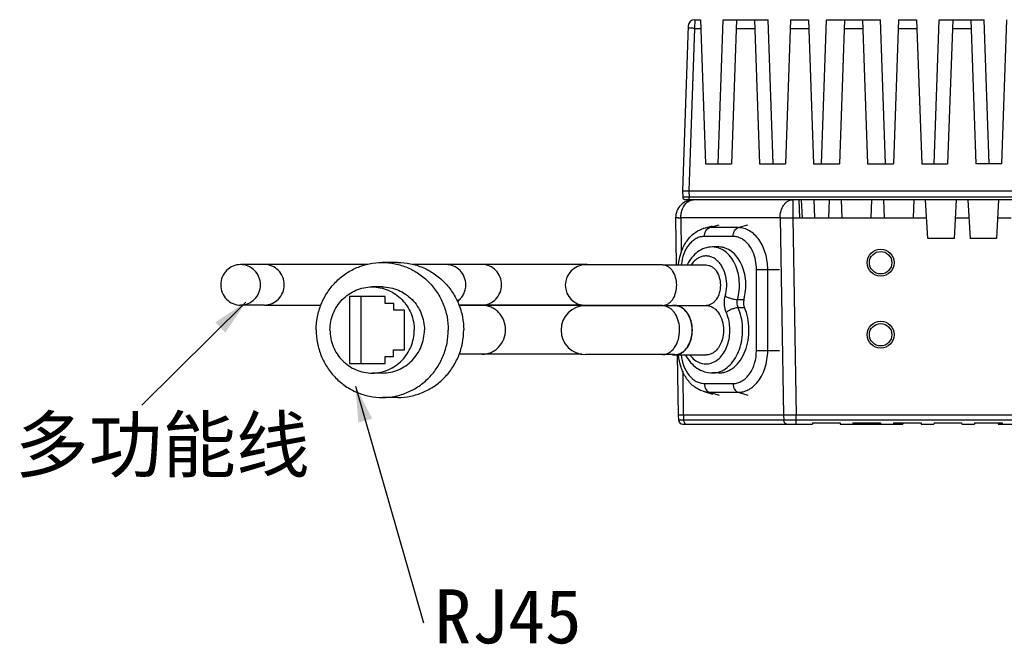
# Model space of a CAD drawing. Header units: millimetres. Extents: x 773 to 1664, y 340 to 970.
# Tile 37 of 60: x 1189 to 1298, y 626 to 695. Entities that reach past the tile are written whole.
import ezdxf

# ---------------------------------------------------------------- set-up
doc = ezdxf.new("R2010")
doc.units = ezdxf.units.MM
doc.header["$LTSCALE"] = 46.2
doc.layers.get('0').update_dxf_attribs({"linetype": 'CONTINUOUS'})
doc.styles.get("Standard").update_dxf_attribs({"font": 'simfang.ttf'})
doc.dimstyles.get("Standard").update_dxf_attribs({"dimtxt": 4, "dimasz": 4, "dimexe": 2, "dimexo": 0, "dimtad": 1, "dimdsep": 46, "dimtxsty": 'Standard', "dimblk": '_FILLED', "dimblk1": '_FILLED', "dimblk2": '_FILLED', "dimcen": 0.09, "dimazin": 2, "dimtol": 1, "dimtp": 0.01, "dimtm": 0.01, "dimtfac": 1, "dimtofl": 0, "dimtmove": 0, "dimatfit": 3, "dimldrblk": '_FILLED', "dimfxl": 1, "dimtolj": 1, "dimarcsym": 0})

# ---------------------------------------------------------------- blocks, each defined once
blk = doc.blocks.new('_FILLED')
at = {"color": 0, "linetype": 'ByBlock'}
blk.add_solid([(0, 0), (-1, 0.2), (-1, -0.2)], dxfattribs=at)

msp = doc.modelspace()

# ---------------------------------------------------------------- linework, layer by layer
at = {"color": 7, "linetype": 'Continuous'}
for p, q in [((1263.211388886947, 694.3967706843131), (1262.572150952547, 676.0914290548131)), ((1263.211497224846, 694.3967706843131), (1263.211388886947, 694.3967706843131)), ((1263.930728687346, 695.0914290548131), (1264.572152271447, 695.0914290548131)), ((1264.572152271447, 695.0914290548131), (1265.130882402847, 679.0914290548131)), ((1266.513448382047, 679.0914290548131), (1267.072180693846, 695.0914290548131)), ((1267.072180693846, 695.0914290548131), (1272.072180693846, 695.0914290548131)), ((1268.572152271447, 695.0914290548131), (1268.013417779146, 679.0914290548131)), ((1270.572152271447, 695.0914290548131), (1271.130882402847, 679.0914290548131)), ((1272.630913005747, 679.0914290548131), (1272.072180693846, 695.0914290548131)), ((1274.572152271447, 695.0914290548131), (1274.013417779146, 679.0914290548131)), ((1274.572152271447, 695.0914290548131), (1276.572152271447, 695.0914290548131)), ((1276.572152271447, 695.0914290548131), (1277.130882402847, 679.0914290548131)), ((1278.013474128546, 679.0914290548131), (1278.572206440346, 695.0914290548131)), ((1278.572206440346, 695.0914290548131), (1284.572206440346, 695.0914290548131)), ((1280.572152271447, 695.0914290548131), (1280.013417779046, 679.0914290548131)), ((1282.572152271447, 695.0914290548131), (1283.130882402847, 679.0914290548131)), ((1285.130938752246, 679.0914290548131), (1284.572206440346, 695.0914290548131)), ((1286.572152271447, 695.0914290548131), (1286.013417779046, 679.0914290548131)), ((1286.572152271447, 695.0914290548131), (1288.572152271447, 695.0914290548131)), ((1288.572152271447, 695.0914290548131), (1289.130882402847, 679.0914290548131)), ((1290.513438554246, 679.0914290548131), (1291.072170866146, 695.0914290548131)), ((1291.072170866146, 695.0914290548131), (1296.072170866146, 695.0914290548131)), ((1292.572152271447, 695.0914290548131), (1292.013417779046, 679.0914290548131)), ((1294.572152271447, 695.0914290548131), (1295.130882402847, 679.0914290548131)), ((1296.630903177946, 679.0914290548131), (1296.072170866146, 695.0914290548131)), ((1298.013417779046, 679.0914290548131), (1298.572152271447, 695.0914290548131)), ((1265.130882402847, 679.0914290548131), (1268.013417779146, 679.0914290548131)), ((1271.130882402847, 679.0914290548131), (1274.013417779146, 679.0914290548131)), ((1277.130882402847, 679.0914290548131), (1280.013417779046, 679.0914290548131)), ((1283.130882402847, 679.0914290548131), (1286.013417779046, 679.0914290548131)), ((1289.130882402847, 679.0914290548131), (1292.013417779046, 679.0914290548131)), ((1298.013417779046, 679.0914290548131), (1295.130882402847, 679.0914290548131)), ((1262.572150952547, 676.0914290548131), (1262.596961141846, 675.3809592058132)), ((1262.572150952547, 676.0914290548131), (1330.572150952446, 676.0914290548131)), ((1330.247634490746, 675.0914290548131), (1262.896778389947, 675.0914290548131)), ((1275.472330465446, 675.0914290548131), (1275.577146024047, 673.0914290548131)), ((1277.277146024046, 673.0914290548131), (1277.172330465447, 675.0914290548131)), ((1278.872330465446, 675.0914290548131), (1278.767514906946, 673.0914290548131)), ((1280.172330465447, 675.0914290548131), (1280.277146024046, 673.0914290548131)), ((1283.572330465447, 675.0914290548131), (1283.467514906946, 673.0914290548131)), ((1284.872330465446, 675.0914290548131), (1284.977146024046, 673.0914290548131)), ((1288.272330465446, 675.0914290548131), (1288.167514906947, 673.0914290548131)), ((1289.797683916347, 670.7914290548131), (1289.572330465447, 675.0914290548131)), ((1292.972330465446, 675.0914290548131), (1292.746977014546, 670.7914290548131)), ((1294.272330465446, 675.0914290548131), (1294.497683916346, 670.7914290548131)), ((1297.672330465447, 675.0914290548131), (1297.446977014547, 670.7914290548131)), ((1261.804445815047, 673.0669950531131), (1261.804445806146, 673.1158623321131)), ((1261.804445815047, 673.0669950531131), (1261.868291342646, 667.8414275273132)), ((1275.577146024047, 673.0914290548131), (1278.767514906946, 673.0914290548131)), ((1280.277146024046, 673.0914290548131), (1283.467514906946, 673.0914290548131)), ((1284.977146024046, 673.0914290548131), (1288.167514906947, 673.0914290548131)), ((1264.870275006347, 671.8846264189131), (1265.888355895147, 672.1978187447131)), ((1292.746977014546, 670.7914290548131), (1289.797683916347, 670.7914290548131)), ((1297.446977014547, 670.7914290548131), (1294.497683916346, 670.7914290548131)), ((1266.598748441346, 669.8414275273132), (1265.891641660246, 669.8414275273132)), ((1230.920960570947, 668.119668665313), (1229.212106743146, 668.116203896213)), ((1216.542635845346, 667.8871107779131), (1213.492815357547, 667.8809315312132)), ((1236.296234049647, 667.8805406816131), (1235.770721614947, 667.8799442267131)), ((1240.328049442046, 667.8887161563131), (1236.296234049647, 667.8805406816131)), ((1251.667764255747, 667.8817865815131), (1240.328049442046, 667.8887161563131)), ((1251.801577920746, 667.8810161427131), (1251.667764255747, 667.8817865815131)), ((1260.337091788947, 667.8414268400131), (1251.801559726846, 667.848098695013)), ((1260.335848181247, 667.8414275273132), (1265.184534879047, 667.8414275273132)), ((1229.217611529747, 665.4011959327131), (1228.090929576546, 665.3989115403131)), ((1225.587360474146, 664.328960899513), (1225.583255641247, 656.9022850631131)), ((1229.549812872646, 664.3263016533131), (1225.587360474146, 664.328960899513)), ((1226.844106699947, 664.3315090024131), (1226.840001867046, 656.9048331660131)), ((1229.549382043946, 663.5468242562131), (1229.549812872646, 664.3263016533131)), ((1216.142489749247, 663.386295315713), (1213.501939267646, 663.3809407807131)), ((1230.495273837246, 663.5461894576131), (1229.549382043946, 663.5468242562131)), ((1230.494877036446, 662.828277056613), (1230.495273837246, 663.5461894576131)), ((1231.702410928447, 662.8274666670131), (1230.494877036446, 662.828277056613)), ((1231.699961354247, 658.3955704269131), (1231.702410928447, 662.8274666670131)), ((1240.331236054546, 663.3887212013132), (1237.726964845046, 663.3834409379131)), ((1240.325542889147, 663.3537310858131), (1237.738046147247, 663.348494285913)), ((1251.664784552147, 663.3468029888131), (1240.325542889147, 663.3537310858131)), ((1251.441116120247, 663.382289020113), (1240.325562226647, 663.3887175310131)), ((1251.799071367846, 663.3460310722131), (1251.664784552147, 663.3468029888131)), ((1251.913318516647, 663.3124630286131), (1251.799053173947, 663.3131136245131)), ((1251.913337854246, 663.3474494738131), (1251.799072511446, 663.348100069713)), ((1260.334585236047, 663.3064417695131), (1251.913318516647, 663.3124630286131)), ((1260.334604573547, 663.3414282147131), (1251.913337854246, 663.3474494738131)), ((1261.716948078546, 663.3064425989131), (1260.333084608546, 663.3064425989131)), ((1260.335848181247, 663.3414275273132), (1265.183291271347, 663.3414282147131)), ((1230.492030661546, 657.6784684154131), (1230.492427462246, 658.3963808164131)), ((1230.492427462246, 658.3963808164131), (1231.699961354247, 658.3955704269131)), ((1229.545708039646, 656.899625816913), (1229.546138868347, 657.6791032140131)), ((1229.546138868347, 657.6791032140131), (1230.492030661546, 657.6784684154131)), ((1240.329388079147, 657.9237100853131), (1237.746716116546, 657.9184736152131)), ((1251.387749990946, 657.9173892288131), (1240.322541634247, 657.9237056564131)), ((1260.331583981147, 657.8764163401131), (1251.796051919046, 657.8830881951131)), ((1261.716948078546, 657.8764155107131), (1260.333084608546, 657.8764155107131)), ((1261.716948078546, 657.8414290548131), (1265.181771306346, 657.8414290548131)), ((1261.990429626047, 657.8447704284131), (1262.072330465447, 651.1414290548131)), ((1225.583255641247, 656.9022850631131), (1229.545708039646, 656.899625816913)), ((1229.237014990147, 655.8312426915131), (1228.110333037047, 655.8289582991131)), ((1266.595984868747, 655.8414290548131), (1265.888878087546, 655.8414290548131)), ((1230.951373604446, 653.1196994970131), (1229.242519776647, 653.1162347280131)), ((1264.865300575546, 653.8017477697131), (1265.883381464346, 653.4885554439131)), ((1331.072330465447, 651.1414290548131), (1262.072330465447, 651.1414290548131)), ((1262.096144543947, 651.1414290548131), (1262.109580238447, 650.6283405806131)), ((1262.609408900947, 650.1414290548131), (1276.995973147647, 650.1414290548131)), ((1276.999901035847, 650.2914290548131), (1276.995973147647, 650.1414290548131)), ((1276.999901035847, 650.2914290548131), (1280.070603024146, 650.2914290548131)), ((1280.070603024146, 650.2914290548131), (1280.074530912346, 650.1414290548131)), ((1280.074530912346, 650.1414290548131), (1287.033051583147, 650.1414290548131)), ((1281.499901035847, 650.2914290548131), (1281.495973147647, 650.1414290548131)), ((1281.499901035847, 650.2914290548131), (1284.570603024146, 650.2914290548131)), ((1284.570603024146, 650.2914290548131), (1284.574530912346, 650.1414290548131)), ((1285.999901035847, 650.2914290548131), (1285.995973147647, 650.1414290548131)), ((1285.999901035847, 650.2914290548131), (1289.070603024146, 650.2914290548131)), ((1287.036979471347, 650.2914290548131), (1287.033051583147, 650.1414290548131)), ((1289.070603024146, 650.2914290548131), (1289.074530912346, 650.1414290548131)), ((1289.074530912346, 650.1414290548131), (1290.495973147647, 650.1414290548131)), ((1290.499901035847, 650.2914290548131), (1290.495973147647, 650.1414290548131)), ((1290.499901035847, 650.2914290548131), (1293.570603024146, 650.2914290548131)), ((1293.570603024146, 650.2914290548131), (1293.574530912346, 650.1414290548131)), ((1293.574530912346, 650.1414290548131), (1294.995973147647, 650.1414290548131)), ((1294.999901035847, 650.2914290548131), (1294.995973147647, 650.1414290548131)), ((1294.999901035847, 650.2914290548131), (1298.070603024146, 650.2914290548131)), ((1297.610431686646, 650.2914290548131), (1297.614359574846, 650.1414290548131)), ((1297.614359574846, 650.1414290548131), (1330.535252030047, 650.1414290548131)), ((1298.070603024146, 650.2914290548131), (1298.074530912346, 650.1414290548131))]:
    msp.add_line(p, q, dxfattribs=at)
at = {"color": 9, "linetype": 'Continuous'}
for p, q in [((1263.930728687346, 695.0914290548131), (1263.909050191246, 694.1263285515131)), ((1263.909050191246, 694.1263285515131), (1263.279256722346, 676.0914290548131)), ((1263.909050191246, 694.1263285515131), (1264.605852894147, 694.1263285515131)), ((1268.538448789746, 694.1263285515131), (1270.605852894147, 694.1263285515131)), ((1274.538448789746, 694.1263285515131), (1276.605852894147, 694.1263285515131)), ((1280.538448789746, 694.1263285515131), (1282.605852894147, 694.1263285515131)), ((1286.538448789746, 694.1263285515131), (1288.605852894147, 694.1263285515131)), ((1292.538448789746, 694.1263285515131), (1294.605852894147, 694.1263285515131)), ((1263.279256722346, 676.0914290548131), (1263.304066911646, 675.3809592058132)), ((1263.304067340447, 675.0914290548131), (1263.304066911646, 675.3809592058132)), ((1329.840233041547, 675.3809592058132), (1263.304066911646, 675.3809592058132)), ((1274.821700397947, 675.0914290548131), (1274.821700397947, 673.0914290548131)), ((1275.895062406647, 673.0914301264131), (1275.800998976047, 675.0914290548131)), ((1262.390188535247, 673.0669950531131), (1262.436926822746, 669.2416045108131)), ((1273.407592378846, 673.0669950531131), (1262.390188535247, 673.0669950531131)), ((1273.407592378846, 673.0669950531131), (1274.821700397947, 673.0914290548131)), ((1273.407592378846, 673.0669950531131), (1273.786438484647, 651.1414290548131)), ((1274.821700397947, 673.0914290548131), (1275.200968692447, 651.1414290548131)), ((1274.821700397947, 673.0914290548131), (1275.577146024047, 673.0914290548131)), ((1278.767514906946, 673.0914290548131), (1280.277146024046, 673.0914290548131)), ((1283.467514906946, 673.0914290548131), (1284.977146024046, 673.0914290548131)), ((1288.167514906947, 673.0914290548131), (1289.677146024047, 673.0914290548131)), ((1292.867514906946, 673.0914290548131), (1294.377146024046, 673.0914290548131)), ((1297.567514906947, 673.0914290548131), (1299.077146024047, 673.0914290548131)), ((1265.571385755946, 671.9908294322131), (1264.870275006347, 671.8846264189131)), ((1265.571385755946, 671.9908294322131), (1266.637817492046, 672.3113458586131)), ((1268.753365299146, 671.987311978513), (1265.571385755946, 671.9908294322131)), ((1268.753365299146, 671.987311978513), (1269.819797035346, 672.307828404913)), ((1268.192733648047, 671.0091646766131), (1265.010754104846, 671.0126821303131)), ((1270.780456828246, 658.3368027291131), (1270.785431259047, 667.3367999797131)), ((1270.785431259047, 667.3367999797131), (1272.037176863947, 667.3360354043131)), ((1272.032202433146, 658.3360381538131), (1272.037176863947, 667.3360354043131)), ((1272.037176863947, 667.3360354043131), (1273.330070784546, 667.3357848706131)), ((1268.680984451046, 664.009772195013), (1269.388091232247, 664.009772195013)), ((1268.737574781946, 663.1078460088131), (1269.444681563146, 663.1078460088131)), ((1270.780456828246, 658.3368027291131), (1272.032202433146, 658.3360381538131)), ((1272.032202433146, 658.3360381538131), (1273.325096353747, 658.3357876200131)), ((1262.598203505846, 656.041585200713), (1262.658073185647, 651.1414290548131)), ((1265.001723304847, 654.6736920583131), (1268.183702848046, 654.6701746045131)), ((1264.865300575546, 653.8017477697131), (1265.561273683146, 653.6955447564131)), ((1265.561273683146, 653.6955447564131), (1268.743253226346, 653.692027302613)), ((1265.561273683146, 653.6955447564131), (1266.627351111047, 653.3750283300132)), ((1268.743253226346, 653.692027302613), (1269.809330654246, 653.371510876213)), ((1262.109580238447, 650.6283405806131), (1331.035080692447, 650.6283405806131)), ((1262.674955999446, 651.1414290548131), (1262.684456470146, 650.6283405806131)), ((1273.803383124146, 651.1414290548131), (1273.812883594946, 650.6283405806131)), ((1275.200757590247, 650.1414290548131), (1275.200757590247, 651.1414290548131)), ((1282.933105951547, 650.2914290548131), (1282.934615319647, 650.1414290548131)), ((1284.040965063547, 650.1414290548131), (1284.040923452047, 650.2914290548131)), ((1286.158529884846, 650.2914290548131), (1286.155765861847, 650.1414290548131)), ((1298.019384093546, 650.1414290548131), (1298.015888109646, 650.2901428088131))]:
    msp.add_line(p, q, dxfattribs=at)
at = {"color": 7, "linetype": 'Continuous'}
for points in [[(1227.581826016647, 667.8843081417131), (1225.338357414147, 667.8856701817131), (1223.857489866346, 667.886629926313), (1222.287120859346, 667.8873215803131), (1220.868921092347, 667.8875274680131), (1219.713507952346, 667.8881060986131), (1218.701588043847, 667.8880604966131), (1217.829357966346, 667.8880592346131), (1217.116005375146, 667.8878605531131), (1216.542635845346, 667.8871107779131)], [(1235.770721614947, 667.8799442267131), (1235.195567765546, 667.8795882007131), (1234.411190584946, 667.8802420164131), (1233.493556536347, 667.8824439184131), (1232.609209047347, 667.8813017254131)], [(1216.142489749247, 663.386295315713), (1217.114444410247, 663.3873444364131), (1217.821548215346, 663.3880108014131), (1218.686552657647, 663.388389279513), (1219.690931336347, 663.3882542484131), (1220.837261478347, 663.3884022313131), (1222.241995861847, 663.3874316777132), (1222.439012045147, 663.387318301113)]]:
    msp.add_lwpolyline(points, dxfattribs=at)
for centre, radius in [((1284.572330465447, 668.0914290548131), 1.5), ((1284.572330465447, 668.0914290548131), 1.25), ((1284.572330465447, 660.0914290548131), 1.5), ((1284.572330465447, 660.0914290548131), 1.25)]:
    msp.add_circle(centre, radius, dxfattribs=at)
for centre, radius, start, end in [((1263.930728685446, 694.371650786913), 0.7197782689, 89.99999984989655, 178.0000001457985), ((1263.804296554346, 673.0914290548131), 2, 90, 180.6999999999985), ((1262.896778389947, 675.3914290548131), 0.3, 181.9999999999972, 270), ((1251.800316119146, 665.5980993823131), 2.25, 89.96833178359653, 269.9683317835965), ((1251.800334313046, 665.6310168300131), 2.25, 80.78820425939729, 89.96833178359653), ((1251.797552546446, 660.5981009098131), 2.7150135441, 89.96833178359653, 269.9683317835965), ((1251.797570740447, 660.6310183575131), 2.7150135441, 84.49755956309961, 89.96833178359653), ((1261.721974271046, 661.9274305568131), 1.4143586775, 100.3998501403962, 102.2155865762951), ((1261.717753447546, 661.9518442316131), 1.3895841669, 89.97053554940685, 100.4103886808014), ((1261.718062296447, 659.2345139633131), 1.3930690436, 259.1706988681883, 269.9332490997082), ((1262.609408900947, 650.6414290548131), 0.5, 181.5000000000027, 270)]:
    msp.add_arc(centre, radius, start, end, dxfattribs=at)
at = {"color": 9, "linetype": 'Continuous'}
for centre, radius, start, end in [((1263.835253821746, 673.9757790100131), 1.1202031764, 110.9124868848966, 114.7649076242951), ((1261.691462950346, 769.0880110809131), 96.0235582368, 270.2272972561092, 270.4169224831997), ((1267.986125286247, 668.692652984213), 2.3631776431, 55.72229270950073, 56.07990293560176), ((1260.332257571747, 661.9315569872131), 1.3748398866, 78.43917868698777, 89.90299676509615), ((1260.335202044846, 664.4804667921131), 1.1390006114, 270.0325029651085, 281.436170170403), ((1267.940578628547, 657.2369131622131), 3.8147599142, 318.3907068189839, 319.2290739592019)]:
    msp.add_arc(centre, radius, start, end, dxfattribs=at)
for points, knots in [([(1263.909050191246, 694.1263285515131), (1263.863145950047, 694.1279296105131), (1263.773009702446, 694.1307673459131), (1263.642145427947, 694.1339779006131), (1263.521487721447, 694.135991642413), (1263.415762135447, 694.1367355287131), (1263.338805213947, 694.1363086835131), (1263.287748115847, 694.135176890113), (1263.258003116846, 694.1340757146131), (1263.234991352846, 694.1327219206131), (1263.217282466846, 694.1310784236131), (1263.208345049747, 694.1294281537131), (1263.201992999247, 694.1277212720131), (1263.201944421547, 694.1263285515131)], [0, 0, 0, 0, 0.1945488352, 0.3819623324, 0.5544538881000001, 0.7056450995, 0.8298416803, 0.8802347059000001, 0.9222069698, 0.9553474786, 0.9793392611, 0.9940974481, 1, 1, 1, 1]), ([(1262.390188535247, 673.0669950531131), (1262.388679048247, 673.2417169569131), (1262.417820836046, 673.5872682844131), (1262.591070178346, 674.2097033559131), (1262.859250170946, 674.6272833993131), (1263.092021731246, 674.8192395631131)], [0, 0, 0, 0, 0.2706671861, 0.5326268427, 1, 1, 1, 1]), ([(1263.304066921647, 675.3809589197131), (1263.258134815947, 675.3802761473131), (1263.167954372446, 675.3790749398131), (1263.037045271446, 675.3777187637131), (1262.916368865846, 675.376863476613), (1262.824401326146, 675.376583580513), (1262.759381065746, 675.3766706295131), (1262.718165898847, 675.3768718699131), (1262.682599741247, 675.377210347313), (1262.652987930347, 675.3776705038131), (1262.629712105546, 675.378260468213), (1262.614199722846, 675.3788575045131), (1262.605311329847, 675.3794743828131), (1262.600804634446, 675.3798637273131), (1262.598616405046, 675.3803115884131), (1262.596973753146, 675.3806227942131), (1262.596961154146, 675.3809588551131)], [0, 0, 0, 0, 0.1948215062, 0.3824923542, 0.5552196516, 0.7066279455, 0.7725283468, 0.8309769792, 0.8814153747, 0.9234004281, 0.9564957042, 0.9803679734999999, 0.9887959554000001, 0.9948656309, 0.9985737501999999, 1, 1, 1, 1]), ([(1263.092021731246, 674.8192395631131), (1263.113474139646, 674.8369303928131), (1263.199048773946, 674.9033274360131), (1263.292901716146, 674.9592585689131), (1263.366005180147, 674.9929618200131)], [0, 0, 0, 0, 0.256738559, 1, 1, 1, 1]), ([(1263.435406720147, 675.0221907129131), (1263.465232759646, 675.0335788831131), (1263.584348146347, 675.0732421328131), (1263.710723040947, 675.0914290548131), (1263.804296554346, 675.0914290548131)], [0, 0, 0, 0, 0.2543926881, 1, 1, 1, 1]), ([(1273.407592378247, 673.0669950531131), (1273.405347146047, 673.3268788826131), (1273.469300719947, 673.8314269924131), (1273.722722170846, 674.4016349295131), (1274.017264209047, 674.7522266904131), (1274.264916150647, 674.9442955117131), (1274.536556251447, 675.0639786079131), (1274.728148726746, 675.0914290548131), (1274.821700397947, 675.0914290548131)], [0, 0, 0, 0, 0.2869823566, 0.5536822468, 0.6756942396, 0.7895093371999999, 0.8966973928, 1, 1, 1, 1]), ([(1262.072395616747, 673.0652084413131), (1262.051823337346, 673.0651373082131), (1262.013252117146, 673.065028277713), (1261.959312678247, 673.0649620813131), (1261.913302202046, 673.0650149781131), (1261.875345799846, 673.0651507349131), (1261.845771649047, 673.065456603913), (1261.826085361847, 673.0656772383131), (1261.814949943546, 673.0661428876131), (1261.809172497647, 673.0661800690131), (1261.806678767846, 673.0667894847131), (1261.804450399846, 673.0666197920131), (1261.804445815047, 673.0669950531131)], [0, 0, 0, 0, 0.2302670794, 0.4317421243, 0.603696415, 0.7454017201, 0.856202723, 0.9357341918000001, 0.9636847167, 0.9837141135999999, 0.9957993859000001, 1, 1, 1, 1]), ([(1265.010754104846, 671.0126821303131), (1265.010816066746, 671.1247868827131), (1265.036678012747, 671.3438228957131), (1265.150597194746, 671.6399744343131), (1265.328664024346, 671.8709252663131), (1265.489825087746, 671.9663163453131), (1265.571385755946, 671.9908294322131)], [0, 0, 0, 0, 0.2810584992, 0.5466956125, 0.7864829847, 1, 1, 1, 1]), ([(1268.192733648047, 671.0091646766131), (1268.192795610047, 671.1212694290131), (1268.218657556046, 671.3403054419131), (1268.332576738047, 671.6364569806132), (1268.510643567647, 671.8674078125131), (1268.671804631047, 671.9627988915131), (1268.753365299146, 671.987311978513)], [0, 0, 0, 0, 0.2810584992, 0.5466956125, 0.7864829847, 1, 1, 1, 1]), ([(1272.037176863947, 667.3360354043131), (1272.037507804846, 667.934790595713), (1271.882219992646, 669.0954916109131), (1271.291141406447, 670.4049680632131), (1270.609303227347, 671.2090218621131), (1270.037275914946, 671.6492728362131), (1269.410758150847, 671.9239139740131), (1268.969138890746, 671.9870734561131), (1268.753365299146, 671.987311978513)], [0, 0, 0, 0, 0.2870295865, 0.5535520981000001, 0.6754986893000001, 0.7893326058, 0.8965630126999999, 1, 1, 1, 1]), ([(1265.010754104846, 671.0126821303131), (1264.855293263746, 671.0128539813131), (1264.538165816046, 670.9722490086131), (1264.083460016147, 670.7927653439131), (1263.661268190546, 670.5021606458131), (1263.144897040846, 669.9667434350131), (1262.659653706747, 669.0755371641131), (1262.479638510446, 668.2680686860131), (1262.438353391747, 667.8443890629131)], [0, 0, 0, 0, 0.1049612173, 0.2131655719, 0.32709474, 0.4483275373, 0.712593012, 1, 1, 1, 1]), ([(1268.809056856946, 670.9034488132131), (1268.758981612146, 670.9208222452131), (1268.558907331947, 670.9814241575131), (1268.348712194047, 671.0089922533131), (1268.192733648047, 671.0091646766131)], [0, 0, 0, 0, 0.2536267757, 1, 1, 1, 1]), ([(1269.304863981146, 670.6536570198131), (1269.265520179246, 670.6801148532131), (1269.108666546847, 670.7788887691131), (1268.939368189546, 670.8582377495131), (1268.809056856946, 670.9034488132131)], [0, 0, 0, 0, 0.2558084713, 1, 1, 1, 1]), ([(1270.785431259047, 667.3367999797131), (1270.785619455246, 667.6772943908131), (1270.720539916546, 668.347372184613), (1270.430769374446, 669.2833435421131), (1269.970015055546, 670.0765957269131), (1269.545793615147, 670.4894998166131), (1269.317077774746, 670.6453880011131)], [0, 0, 0, 0, 0.2725350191, 0.5347241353, 0.7784555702, 1, 1, 1, 1]), ([(1268.680984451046, 664.009772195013), (1268.866825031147, 664.665253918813), (1268.963528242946, 665.7100950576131), (1268.746767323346, 667.0451112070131), (1268.419054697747, 667.9671302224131), (1267.943013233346, 668.7543768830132), (1267.342585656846, 669.3622688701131), (1266.751888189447, 669.6905908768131), (1266.261074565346, 669.8199322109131), (1266.014011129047, 669.841396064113), (1265.891641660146, 669.8413963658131)], [0, 0, 0, 0, 0.2792238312, 0.4187201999, 0.5525162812, 0.6776653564, 0.7928319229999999, 0.8989686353, 0.9498493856, 1, 1, 1, 1]), ([(1267.317561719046, 664.3819263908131), (1267.417634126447, 664.7348936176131), (1267.525183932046, 665.472209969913), (1267.423612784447, 666.5634751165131), (1267.123807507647, 667.4077113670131), (1266.763798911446, 667.9744398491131), (1266.452375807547, 668.3213091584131), (1266.102088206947, 668.5887559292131), (1265.722444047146, 668.7679305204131), (1265.324732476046, 668.851775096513), (1264.922188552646, 668.8366195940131), (1264.528654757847, 668.7232322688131), (1264.156799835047, 668.5163670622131), (1263.817487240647, 668.2237724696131), (1263.624553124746, 667.9847707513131), (1263.535531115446, 667.8550394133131)], [0, 0, 0, 0, 0.1448656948, 0.290641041, 0.4291002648, 0.4937711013, 0.5547715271, 0.6122062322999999, 0.6666556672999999, 0.7191712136, 0.7711579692, 0.8241245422, 0.8793914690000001, 0.9378737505, 1, 1, 1, 1]), ([(1218.336264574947, 665.6348099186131), (1218.336426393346, 665.927580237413), (1218.222898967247, 666.5175983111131), (1217.734333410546, 667.2660653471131), (1217.001971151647, 667.7690138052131), (1216.420084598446, 667.8866375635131), (1216.133360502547, 667.8862845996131)], [0, 0, 0, 0, 0.2526160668, 0.5036612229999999, 0.7526007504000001, 1, 1, 1, 1]), ([(1238.506983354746, 665.6290898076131), (1238.507145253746, 665.9220058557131), (1238.393502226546, 666.5123223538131), (1237.904463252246, 667.2610336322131), (1237.171471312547, 667.7638770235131), (1236.589196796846, 667.8811496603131), (1236.302331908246, 667.8805616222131)], [0, 0, 0, 0, 0.2526173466, 0.5036624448, 0.7526008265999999, 1, 1, 1, 1]), ([(1261.926837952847, 665.5896688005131), (1261.926998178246, 665.879556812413), (1261.851826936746, 666.4414730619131), (1261.565639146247, 667.075383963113), (1261.235576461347, 667.4646370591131), (1260.958653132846, 667.6777590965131), (1260.655354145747, 667.8107454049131), (1260.441558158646, 667.8412725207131), (1260.337091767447, 667.8413880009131)], [0, 0, 0, 0, 0.2870517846, 0.55355046, 0.6754979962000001, 0.7893382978, 0.8965556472, 1, 1, 1, 1]), ([(1216.142489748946, 663.3862954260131), (1216.428260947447, 663.3871159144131), (1217.007683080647, 663.5062696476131), (1217.736447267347, 664.0089386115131), (1218.222705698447, 664.7551532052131), (1218.336103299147, 665.3430214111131), (1218.336264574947, 665.6348099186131)], [0, 0, 0, 0, 0.2474074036, 0.4963463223, 0.7473840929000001, 1, 1, 1, 1]), ([(1237.569255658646, 663.7876738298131), (1237.713321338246, 663.8908642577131), (1237.977977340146, 664.1339350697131), (1238.277582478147, 664.5822177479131), (1238.464314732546, 665.0901807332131), (1238.506884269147, 665.4498190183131), (1238.506983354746, 665.6290898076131)], [0, 0, 0, 0, 0.2483375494, 0.4979092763, 0.7487736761, 1, 1, 1, 1]), ([(1260.561038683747, 663.3640796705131), (1260.656106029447, 663.3833035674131), (1260.846545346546, 663.447719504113), (1261.108938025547, 663.6112072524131), (1261.345468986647, 663.837031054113), (1261.623564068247, 664.2203886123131), (1261.863178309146, 664.8107443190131), (1261.926691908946, 665.325438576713), (1261.926837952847, 665.5896688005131)], [0, 0, 0, 0, 0.1037926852, 0.2126878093, 0.3283870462, 0.4515288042, 0.7172416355, 1, 1, 1, 1]), ([(1267.430742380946, 662.5780740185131), (1267.370557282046, 662.7143384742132), (1267.179564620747, 663.2944600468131), (1267.192068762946, 663.9392978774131), (1267.317561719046, 664.3819263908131)], [0, 0, 0, 0, 0.2445887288, 1, 1, 1, 1]), ([(1267.317561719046, 664.3819263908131), (1267.415174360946, 664.326576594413), (1267.635632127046, 664.227546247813), (1267.985414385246, 664.113178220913), (1268.339869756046, 664.0348278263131), (1268.573702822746, 664.009772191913), (1268.680984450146, 664.009772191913)], [0, 0, 0, 0, 0.2363499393, 0.5070410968, 0.7740374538, 1, 1, 1, 1]), ([(1268.737574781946, 663.1078460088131), (1268.707493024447, 663.1759538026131), (1268.612076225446, 663.4660332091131), (1268.618231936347, 663.7884366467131), (1268.680984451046, 664.009772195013)], [0, 0, 0, 0, 0.2445046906, 1, 1, 1, 1]), ([(1262.252888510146, 660.5893068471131), (1262.253064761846, 660.9081904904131), (1262.177079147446, 661.5295016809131), (1261.888737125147, 662.2424260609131), (1261.553701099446, 662.705719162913), (1261.268599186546, 662.9788341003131), (1260.952213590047, 663.1768038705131), (1260.722489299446, 663.255051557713), (1260.607786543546, 663.2785048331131)], [0, 0, 0, 0, 0.2826955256, 0.5484172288, 0.671579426, 0.7873007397, 0.8962102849, 1, 1, 1, 1]), ([(1266.560211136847, 655.9373076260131), (1266.831432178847, 656.0155702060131), (1267.370379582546, 656.2761623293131), (1268.056163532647, 656.9028775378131), (1268.612585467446, 657.7348055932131), (1269.012089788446, 658.7240661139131), (1269.235078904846, 659.8172250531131), (1269.281497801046, 661.3108427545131), (1269.035392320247, 662.4335604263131), (1268.737574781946, 663.1078460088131)], [0, 0, 0, 0, 0.1020765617, 0.2123870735, 0.3323122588, 0.4609835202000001, 0.5958739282, 0.7334506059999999, 1, 1, 1, 1]), ([(1267.430742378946, 662.5780740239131), (1267.517788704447, 662.6549670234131), (1267.721036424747, 662.7955634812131), (1268.055269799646, 662.9596443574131), (1268.399638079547, 663.0722125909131), (1268.631292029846, 663.1078460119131), (1268.737574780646, 663.1078460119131)], [0, 0, 0, 0, 0.2432351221, 0.5140520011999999, 0.7774182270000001, 1, 1, 1, 1]), ([(1267.637034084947, 659.1751418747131), (1267.798381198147, 659.7345478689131), (1267.919003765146, 660.9050030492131), (1267.661309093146, 662.056050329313), (1267.430742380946, 662.5780740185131)], [0, 0, 0, 0, 0.5050025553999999, 1, 1, 1, 1]), ([(1260.333084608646, 657.8764623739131), (1260.459068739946, 657.8764618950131), (1260.716921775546, 657.9129689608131), (1261.082837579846, 658.0728726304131), (1261.417025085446, 658.3294317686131), (1261.815495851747, 658.7982842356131), (1262.161364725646, 659.562274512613), (1262.252695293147, 660.239728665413), (1262.252888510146, 660.5893068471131)], [0, 0, 0, 0, 0.1034621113, 0.2106809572, 0.3245102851, 0.4464407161, 0.7129154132, 1, 1, 1, 1]), ([(1263.386045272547, 657.8322291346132), (1263.535901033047, 657.6371352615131), (1263.867622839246, 657.2921142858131), (1264.469783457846, 656.9402880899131), (1265.123405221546, 656.8044067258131), (1265.781453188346, 656.9000121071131), (1266.395589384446, 657.216013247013), (1266.930445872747, 657.7244264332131), (1267.360628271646, 658.3916927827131), (1267.558848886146, 658.904066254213), (1267.637034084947, 659.1751418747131)], [0, 0, 0, 0, 0.1286237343, 0.247186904, 0.3593641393, 0.4709847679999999, 0.5880825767, 0.7147973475, 0.8524904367, 1, 1, 1, 1]), ([(1268.183702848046, 654.6701746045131), (1268.354035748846, 654.669986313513), (1268.702725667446, 654.7190583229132), (1269.197657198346, 654.9348060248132), (1269.649712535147, 655.2814169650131), (1270.188794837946, 655.915118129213), (1270.656635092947, 656.9481087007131), (1270.780195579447, 657.8641379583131), (1270.780456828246, 658.3368027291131)], [0, 0, 0, 0, 0.1034550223, 0.2106794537, 0.3244928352, 0.4464155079, 0.7129179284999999, 1, 1, 1, 1]), ([(1270.829597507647, 654.7457361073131), (1271.228563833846, 655.2083985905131), (1271.679242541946, 656.0718508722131), (1271.979224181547, 657.3213626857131), (1272.032014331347, 657.9957146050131), (1272.032202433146, 658.3360381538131)], [0, 0, 0, 0, 0.4760052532, 0.7348356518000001, 1, 1, 1, 1]), ([(1262.433721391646, 657.8384800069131), (1262.475218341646, 657.4156110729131), (1262.655308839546, 656.6097142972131), (1263.139724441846, 655.7201667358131), (1263.654985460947, 655.1854127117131), (1264.076254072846, 654.8948842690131), (1264.529982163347, 654.7150352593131), (1264.846516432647, 654.6738636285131), (1265.001723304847, 654.6736920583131)], [0, 0, 0, 0, 0.2873618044, 0.5516123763, 0.6728567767, 0.7868072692, 0.8950328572, 1, 1, 1, 1]), ([(1265.888878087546, 655.841460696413), (1265.945214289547, 655.8414605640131), (1266.171632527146, 655.849449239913), (1266.396746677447, 655.8901389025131), (1266.560211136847, 655.9373076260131)], [0, 0, 0, 0, 0.2487578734, 1, 1, 1, 1]), ([(1265.001723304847, 654.6736920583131), (1265.001661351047, 654.5616021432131), (1265.027271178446, 654.342591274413), (1265.140858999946, 654.0464225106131), (1265.318687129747, 653.8154412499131), (1265.479753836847, 653.720053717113), (1265.561273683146, 653.6955447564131)], [0, 0, 0, 0, 0.281124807, 0.5467592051, 0.786505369, 1, 1, 1, 1]), ([(1268.183702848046, 654.6701746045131), (1268.183640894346, 654.5580846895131), (1268.209250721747, 654.3390738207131), (1268.322838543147, 654.0429050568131), (1268.500666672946, 653.8119237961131), (1268.661733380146, 653.7165362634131), (1268.743253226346, 653.692027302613)], [0, 0, 0, 0, 0.281124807, 0.5467592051, 0.786505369, 1, 1, 1, 1]), ([(1268.743253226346, 653.692027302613), (1268.927996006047, 653.6918230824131), (1269.304040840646, 653.7369152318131), (1269.846456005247, 653.9368460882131), (1270.354797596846, 654.2618889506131), (1270.652984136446, 654.546268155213), (1270.792837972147, 654.703731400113)], [0, 0, 0, 0, 0.2356356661, 0.4777623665, 0.731379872, 1, 1, 1, 1]), ([(1262.684456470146, 650.6283405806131), (1262.685626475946, 650.5651525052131), (1262.704097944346, 650.4429642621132), (1262.778807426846, 650.2835784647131), (1262.893071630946, 650.170715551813), (1262.991837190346, 650.1414290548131), (1263.037888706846, 650.1414290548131)], [0, 0, 0, 0, 0.2881036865, 0.5550261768, 0.7900658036, 1, 1, 1, 1]), ([(1274.166315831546, 650.1414290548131), (1274.120264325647, 650.1414290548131), (1274.021498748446, 650.170715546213), (1273.907234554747, 650.2835784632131), (1273.832525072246, 650.4429642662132), (1273.814053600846, 650.565152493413), (1273.812883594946, 650.6283405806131)], [0, 0, 0, 0, 0.2099341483, 0.4449738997, 0.7118962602, 1, 1, 1, 1])]:
    msp.add_open_spline(points, degree=3, knots=knots, dxfattribs=at)
at = {"color": 7, "linetype": 'Continuous'}
for points, knots in [([(1262.141509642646, 667.8444349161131), (1262.178890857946, 668.303011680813), (1262.353169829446, 669.1966414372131), (1262.914203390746, 670.4038276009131), (1263.626313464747, 671.2144307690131), (1264.309251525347, 671.6695011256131), (1264.680609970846, 671.826279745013), (1264.870275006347, 671.8846264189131)], [0, 0, 0, 0, 0.2678740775, 0.5244598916, 0.7671001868, 0.8844678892, 1, 1, 1, 1]), ([(1265.891641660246, 669.8414275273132), (1265.601543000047, 669.8414275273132), (1265.012657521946, 669.7417713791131), (1264.217066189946, 669.3177504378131), (1263.555600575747, 668.6709598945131), (1263.227252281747, 668.1376032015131), (1263.090110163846, 667.8523828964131)], [0, 0, 0, 0, 0.2407916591, 0.48525656, 0.7373122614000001, 1, 1, 1, 1]), ([(1269.388091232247, 664.009772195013), (1269.573931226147, 664.6652518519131), (1269.670633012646, 665.7100911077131), (1269.453877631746, 667.0451053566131), (1269.126161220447, 667.9671224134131), (1268.650128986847, 668.754372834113), (1268.049695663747, 669.3622587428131), (1267.459006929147, 669.6905904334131), (1266.968192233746, 669.8199308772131), (1266.721129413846, 669.841392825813), (1266.598758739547, 669.8413937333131)], [0, 0, 0, 0, 0.2792233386, 0.4187202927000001, 0.5525156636, 0.6776655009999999, 0.7928315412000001, 0.8989687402, 0.9498488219, 1, 1, 1, 1]), ([(1221.893681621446, 660.6211409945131), (1221.893951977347, 661.1102830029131), (1221.988561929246, 662.0903340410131), (1222.407290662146, 663.502565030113), (1223.087149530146, 664.8052099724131), (1224.002189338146, 665.9477528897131), (1225.117693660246, 666.8864644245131), (1226.391219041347, 667.5851333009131), (1227.773249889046, 668.016696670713), (1228.733661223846, 668.1152030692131), (1229.212177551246, 668.1161661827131)], [0, 0, 0, 0, 0.1263681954, 0.2525387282, 0.3783140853, 0.5035907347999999, 0.6283196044, 0.7525425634, 0.8763766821, 1, 1, 1, 1]), ([(1229.212177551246, 668.1161661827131), (1229.692294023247, 668.1171325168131), (1230.656332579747, 668.0218649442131), (1232.044367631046, 667.5930318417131), (1233.323904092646, 666.895005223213), (1234.444858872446, 665.9549983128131), (1235.364300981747, 664.8095210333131), (1236.047106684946, 663.5027056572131), (1236.467054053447, 662.0855696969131), (1236.561216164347, 661.1020858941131), (1236.560944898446, 660.6112976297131)], [0, 0, 0, 0, 0.1236188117, 0.2474498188, 0.3716719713, 0.4964025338, 0.6216825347, 0.7474617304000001, 0.8736336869, 1, 1, 1, 1]), ([(1230.920960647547, 668.1196308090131), (1231.401080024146, 668.1206018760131), (1232.365125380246, 668.025342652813), (1233.753172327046, 667.5965180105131), (1235.032721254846, 666.8984957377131), (1236.153687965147, 665.9584892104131), (1237.073140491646, 664.813008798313), (1237.755954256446, 663.5061874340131), (1238.175906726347, 662.0890434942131), (1238.270069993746, 661.1055536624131), (1238.269798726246, 660.6147623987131)], [0, 0, 0, 0, 0.1236188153, 0.2474498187, 0.3716719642, 0.4964025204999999, 0.6216825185, 0.7474617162, 0.873633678, 1, 1, 1, 1]), ([(1213.492721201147, 667.8809312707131), (1213.206815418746, 667.8803325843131), (1212.627024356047, 667.7615094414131), (1211.897663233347, 667.2589379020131), (1211.410956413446, 666.5124908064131), (1211.297449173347, 665.924339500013), (1211.297287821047, 665.632412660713)], [0, 0, 0, 0, 0.2474073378, 0.4963451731, 0.7473828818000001, 1, 1, 1, 1]), ([(1215.697466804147, 665.6294596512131), (1215.697628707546, 665.9223835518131), (1215.583979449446, 666.5127161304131), (1215.094914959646, 667.2614405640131), (1214.361889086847, 667.7642782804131), (1213.779593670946, 667.8815319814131), (1213.492721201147, 667.8809312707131)], [0, 0, 0, 0, 0.2526174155, 0.5036625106, 0.7526008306, 1, 1, 1, 1]), ([(1242.471064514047, 665.6371271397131), (1242.471226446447, 665.9301035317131), (1242.361704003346, 666.517643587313), (1241.888535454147, 667.2657748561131), (1241.175868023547, 667.769816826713), (1240.607336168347, 667.8885112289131), (1240.328049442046, 667.8887161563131)], [0, 0, 0, 0, 0.2561988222, 0.5085093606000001, 0.7557723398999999, 1, 1, 1, 1]), ([(1265.184841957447, 667.8414246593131), (1265.289325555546, 667.8413811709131), (1265.503169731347, 667.8110120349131), (1265.806564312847, 667.6781900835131), (1266.083643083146, 667.4652568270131), (1266.413941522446, 667.0761650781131), (1266.700274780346, 666.4418143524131), (1266.814695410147, 665.5903412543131), (1266.699696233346, 664.7390301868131), (1266.412943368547, 664.1049955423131), (1266.082340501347, 663.7163879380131), (1265.805127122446, 663.5037248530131), (1265.501572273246, 663.371472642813), (1265.287730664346, 663.3413127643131), (1265.183291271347, 663.3414282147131)], [0, 0, 0, 0, 0.051731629, 0.1053440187, 0.1622647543, 0.2232394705, 0.3565187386, 0.5000549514, 0.6435755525, 0.7768182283, 0.8377752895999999, 0.8946688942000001, 0.9482902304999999, 1, 1, 1, 1]), ([(1211.297287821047, 665.632412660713), (1211.297125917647, 665.3394887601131), (1211.410775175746, 664.7491561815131), (1211.899839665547, 664.0004317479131), (1212.632865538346, 663.4975940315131), (1213.215160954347, 663.3803403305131), (1213.502033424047, 663.3809410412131)], [0, 0, 0, 0, 0.2526174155, 0.5036625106, 0.7526008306, 1, 1, 1, 1]), ([(1213.502033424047, 663.3809410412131), (1213.787939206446, 663.3815397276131), (1214.367730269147, 663.5003628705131), (1215.097091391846, 664.0029344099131), (1215.583798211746, 664.749381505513), (1215.697305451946, 665.3375328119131), (1215.697466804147, 665.6294596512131)], [0, 0, 0, 0, 0.2474073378, 0.4963451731, 0.7473828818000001, 1, 1, 1, 1]), ([(1223.421787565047, 660.6170749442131), (1223.421960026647, 660.9291013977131), (1223.482392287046, 661.5543809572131), (1223.749426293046, 662.455408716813), (1224.183297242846, 663.2864785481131), (1224.767004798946, 664.0154455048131), (1225.478698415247, 664.6143624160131), (1226.291212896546, 665.060108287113), (1227.172957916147, 665.3354183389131), (1227.785698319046, 665.3982553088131), (1228.090989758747, 665.398868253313)], [0, 0, 0, 0, 0.1263498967, 0.2525477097, 0.3783098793, 0.5035892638, 0.6283184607, 0.7525425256, 0.8763771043, 1, 1, 1, 1]), ([(1228.090989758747, 665.398868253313), (1228.397300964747, 665.399483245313), (1229.012353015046, 665.3387127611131), (1229.897924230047, 665.0651398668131), (1230.714265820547, 664.619797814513), (1231.429432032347, 664.020055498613), (1232.015944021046, 663.2892183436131), (1232.451692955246, 662.455491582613), (1232.719502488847, 661.551337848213), (1232.779648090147, 660.9238707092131), (1232.779475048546, 660.6107948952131)], [0, 0, 0, 0, 0.1236184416, 0.2474499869, 0.3716732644, 0.4964040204, 0.6216867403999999, 0.7474527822, 0.8736517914, 1, 1, 1, 1]), ([(1229.217671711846, 665.4011526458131), (1229.523982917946, 665.4017676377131), (1230.139034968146, 665.3409971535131), (1231.024606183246, 665.067424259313), (1231.840947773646, 664.6220822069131), (1232.556113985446, 664.0223398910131), (1233.142625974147, 663.2915027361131), (1233.578374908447, 662.4577759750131), (1233.846184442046, 661.5536222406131), (1233.906330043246, 660.9261551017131), (1233.906157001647, 660.6130792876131)], [0, 0, 0, 0, 0.1236184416, 0.2474499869, 0.3716732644, 0.4964040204, 0.6216867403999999, 0.7474527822, 0.8736517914, 1, 1, 1, 1]), ([(1240.331236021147, 663.3887212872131), (1240.610050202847, 663.389294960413), (1241.177427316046, 663.5082962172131), (1241.888638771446, 664.0116402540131), (1242.361120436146, 664.7582882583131), (1242.470902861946, 665.3446578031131), (1242.471064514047, 665.6371271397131)], [0, 0, 0, 0, 0.2442411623, 0.4914987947, 0.7437974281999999, 1, 1, 1, 1]), ([(1269.388091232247, 664.009772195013), (1269.367155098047, 663.935927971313), (1269.310599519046, 663.6364366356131), (1269.352688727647, 663.3161260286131), (1269.444681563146, 663.1078460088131)], [0, 0, 0, 0, 0.2521129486, 1, 1, 1, 1]), ([(1242.909466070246, 660.6367960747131), (1242.909661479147, 660.9903399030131), (1242.778289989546, 661.6988419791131), (1242.298929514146, 662.4566260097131), (1241.772724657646, 662.9101425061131), (1241.322881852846, 663.1628621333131), (1240.834356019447, 663.3183265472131), (1240.494639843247, 663.3536070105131), (1240.325542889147, 663.3537310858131)], [0, 0, 0, 0, 0.2556407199, 0.5072671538, 0.6317364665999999, 0.7550694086, 0.8777292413, 1, 1, 1, 1]), ([(1261.716439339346, 657.8414458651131), (1261.844089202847, 657.8413759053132), (1262.105350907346, 657.8783784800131), (1262.476124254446, 658.0402740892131), (1262.814792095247, 658.3001463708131), (1263.218543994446, 658.7751862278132), (1263.568885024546, 659.549849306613), (1263.709319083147, 660.5900188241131), (1263.569597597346, 661.6303555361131), (1263.219909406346, 662.4055237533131), (1262.816445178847, 662.8810317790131), (1262.478030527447, 663.1415069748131), (1262.107351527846, 663.3038755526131), (1261.846096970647, 663.3412871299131), (1261.718468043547, 663.3414282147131)], [0, 0, 0, 0, 0.0517252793, 0.1053254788, 0.1622305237, 0.2231893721, 0.3564290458, 0.4999436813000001, 0.6434704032, 0.7767496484, 0.837730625, 0.8946487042, 0.9482831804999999, 1, 1, 1, 1]), ([(1263.636751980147, 660.5893068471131), (1263.636945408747, 660.9392679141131), (1263.546137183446, 661.617627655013), (1263.200523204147, 662.3828527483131), (1262.801870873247, 662.8525726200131), (1262.467399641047, 663.1095599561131), (1262.101168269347, 663.2698068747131), (1261.843045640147, 663.3064449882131), (1261.716930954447, 663.3064425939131)], [0, 0, 0, 0, 0.2870654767, 0.5535783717, 0.6755166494, 0.789342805, 0.8965508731, 1, 1, 1, 1]), ([(1265.183291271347, 663.3414282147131), (1265.310920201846, 663.3412871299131), (1265.572174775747, 663.3038755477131), (1265.942853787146, 663.1415069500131), (1266.281268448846, 662.8810317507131), (1266.684732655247, 662.405523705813), (1267.034420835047, 661.630355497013), (1267.174142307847, 660.590018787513), (1267.033708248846, 659.549849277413), (1266.683367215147, 658.7751862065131), (1266.279615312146, 658.3001463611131), (1265.940947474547, 658.0402740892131), (1265.570174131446, 657.8783784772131), (1265.308912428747, 657.8413759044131), (1265.181262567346, 657.8414458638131)], [0, 0, 0, 0, 0.0517168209, 0.1053513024, 0.1622693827, 0.223250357, 0.3565296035, 0.5000563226, 0.6435709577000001, 0.7768106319, 0.8377694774, 0.8946745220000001, 0.9482747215, 1, 1, 1, 1]), ([(1266.595973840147, 655.8414581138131), (1266.745174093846, 655.841457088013), (1267.046922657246, 655.8701229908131), (1267.645289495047, 656.0426554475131), (1268.357747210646, 656.4803288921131), (1269.057211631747, 657.2781570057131), (1269.581459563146, 658.2969061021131), (1269.899576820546, 659.4682047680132), (1269.992488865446, 660.7144827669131), (1269.854794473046, 661.9519768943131), (1269.607057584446, 662.7402121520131), (1269.444681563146, 663.1078460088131)], [0, 0, 0, 0, 0.0498322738, 0.1005247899, 0.2069819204, 0.3235939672, 0.450821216, 0.5864058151, 0.7263349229, 0.8657682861, 1, 1, 1, 1]), ([(1221.893681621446, 660.6211409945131), (1221.893410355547, 660.130352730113), (1221.987572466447, 659.146868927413), (1222.407519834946, 657.7297329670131), (1223.090325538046, 656.4229175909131), (1224.009767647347, 655.2774403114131), (1225.130722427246, 654.3374334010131), (1226.410258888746, 653.639406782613), (1227.798293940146, 653.2105736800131), (1228.762332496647, 653.1153061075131), (1229.242448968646, 653.1162724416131)], [0, 0, 0, 0, 0.1263663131, 0.2525382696, 0.3783174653, 0.5035974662, 0.6283280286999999, 0.7525501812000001, 0.8763811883, 1, 1, 1, 1]), ([(1223.421787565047, 660.6170749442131), (1223.421614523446, 660.3039991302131), (1223.481760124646, 659.6765319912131), (1223.749569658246, 658.7723782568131), (1224.185318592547, 657.9386514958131), (1224.771830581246, 657.2078143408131), (1225.486996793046, 656.6080720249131), (1226.303338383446, 656.1627299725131), (1227.188909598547, 655.8891570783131), (1227.803961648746, 655.8283865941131), (1228.110272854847, 655.8290015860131)], [0, 0, 0, 0, 0.1263482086, 0.2525472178, 0.3783132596, 0.5035959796, 0.6283267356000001, 0.7525500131, 0.8763815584, 1, 1, 1, 1]), ([(1228.110272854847, 655.8290015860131), (1228.415564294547, 655.8296145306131), (1229.028304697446, 655.8924515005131), (1229.910049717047, 656.1677615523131), (1230.722564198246, 656.6135074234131), (1231.434257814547, 657.212424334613), (1232.017965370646, 657.9413912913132), (1232.451836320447, 658.7724611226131), (1232.718870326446, 659.6734888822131), (1232.779302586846, 660.2987684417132), (1232.779475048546, 660.6107948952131)], [0, 0, 0, 0, 0.1236228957, 0.2474574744, 0.3716815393, 0.4964107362, 0.6216901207, 0.7474522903, 0.8736501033, 1, 1, 1, 1]), ([(1229.236954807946, 655.831285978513), (1229.542246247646, 655.8318989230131), (1230.154986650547, 655.8947358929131), (1231.036731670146, 656.1700459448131), (1231.849246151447, 656.615791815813), (1232.560939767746, 657.2147087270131), (1233.144647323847, 657.9436756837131), (1233.578518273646, 658.7747455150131), (1233.845552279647, 659.6757732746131), (1233.905984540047, 660.3010528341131), (1233.906157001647, 660.6130792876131)], [0, 0, 0, 0, 0.1236228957, 0.2474574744, 0.3716815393, 0.4964107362, 0.6216901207, 0.7474522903, 0.8736501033, 1, 1, 1, 1]), ([(1229.242448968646, 653.1162724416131), (1229.720965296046, 653.1172355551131), (1230.681376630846, 653.2157419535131), (1232.063407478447, 653.647305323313), (1233.336932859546, 654.345974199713), (1234.452437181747, 655.2846857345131), (1235.367476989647, 656.4272286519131), (1236.047335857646, 657.7298735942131), (1236.466064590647, 659.142104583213), (1236.560674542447, 660.1221556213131), (1236.560944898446, 660.6112976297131)], [0, 0, 0, 0, 0.1236233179, 0.2474574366, 0.3716803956, 0.4964092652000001, 0.6216859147, 0.7474612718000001, 0.8736318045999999, 1, 1, 1, 1]), ([(1230.951373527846, 653.1197373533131), (1231.429886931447, 653.1207051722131), (1232.390291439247, 653.2192198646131), (1233.772310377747, 653.6507916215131), (1235.045823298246, 654.3494647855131), (1236.161315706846, 655.2881766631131), (1237.076345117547, 656.4307164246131), (1237.756195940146, 657.7333553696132), (1238.174919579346, 659.1455783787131), (1238.269528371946, 660.1256233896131), (1238.269798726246, 660.6147623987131)], [0, 0, 0, 0, 0.1236233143, 0.2474574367, 0.3716804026, 0.4964092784, 0.6216859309, 0.7474612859, 0.8736318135, 1, 1, 1, 1]), ([(1240.329388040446, 657.9237101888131), (1240.498203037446, 657.924057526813), (1240.837289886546, 657.9596473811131), (1241.324835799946, 658.1152322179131), (1241.773750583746, 658.367710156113), (1242.298925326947, 658.820500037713), (1242.777582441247, 659.5767742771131), (1242.909270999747, 660.2838645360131), (1242.909466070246, 660.6367960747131)], [0, 0, 0, 0, 0.1222817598, 0.2449417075, 0.3682725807, 0.4927366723, 0.7443532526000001, 1, 1, 1, 1]), ([(1261.716965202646, 657.8764155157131), (1261.842952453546, 657.8764179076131), (1262.100802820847, 657.9129823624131), (1262.466690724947, 658.072914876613), (1262.800914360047, 658.3294110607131), (1263.199396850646, 658.7982744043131), (1263.545211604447, 659.5622889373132), (1263.636558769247, 660.2397398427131), (1263.636751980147, 660.5893068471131)], [0, 0, 0, 0, 0.1034647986, 0.2106823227, 0.3245081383, 0.4464370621, 0.7129242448, 1, 1, 1, 1]), ([(1264.865300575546, 653.8017477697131), (1264.675751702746, 653.8600587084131), (1264.304621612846, 654.0167059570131), (1263.622058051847, 654.471378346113), (1262.910179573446, 655.2811928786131), (1262.349048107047, 656.4873128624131), (1262.174434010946, 657.3802084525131), (1262.136820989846, 657.838434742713)], [0, 0, 0, 0, 0.1155397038, 0.2329084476, 0.4755568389, 0.7321366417, 1, 1, 1, 1]), ([(1262.905522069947, 657.8329762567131), (1263.062378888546, 657.5436474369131), (1263.428221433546, 657.0053704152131), (1264.139472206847, 656.359072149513), (1264.975891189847, 655.9394204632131), (1265.587458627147, 655.8414290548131), (1265.888878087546, 655.8414290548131)], [0, 0, 0, 0, 0.2627888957, 0.5148816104, 0.7593235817, 1, 1, 1, 1])]:
    msp.add_open_spline(points, degree=3, knots=knots, dxfattribs=at)

# ---------------------------------------------------------------- texts
for s, p in [('多功能线', (1188.430285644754, 644.8731945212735)), ('RJ45', (1235.045520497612, 625.7984930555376))]:
    msp.add_text(s, height=6).set_placement(p)

# ---------------------------------------------------------------- leaders
for points in [[(1214.077762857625, 663.7077676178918), (1202.518599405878, 652.2570165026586)], [(1226.238059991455, 654.3893010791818), (1233.807074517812, 628.0632847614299)]]:
    msp.add_leader(points, dimstyle='Standard', override={"dimgap": 0.625, "dimtad": 0, "dimtih": 1, "dimtoh": 1, "dimdec": 4, "dimzin": 0, "dimcen": 7.56, "dimadec": 0, "dimazin": 0, "dimtdec": 4, "dimtzin": 0})

doc.saveas('drawing.dxf')
